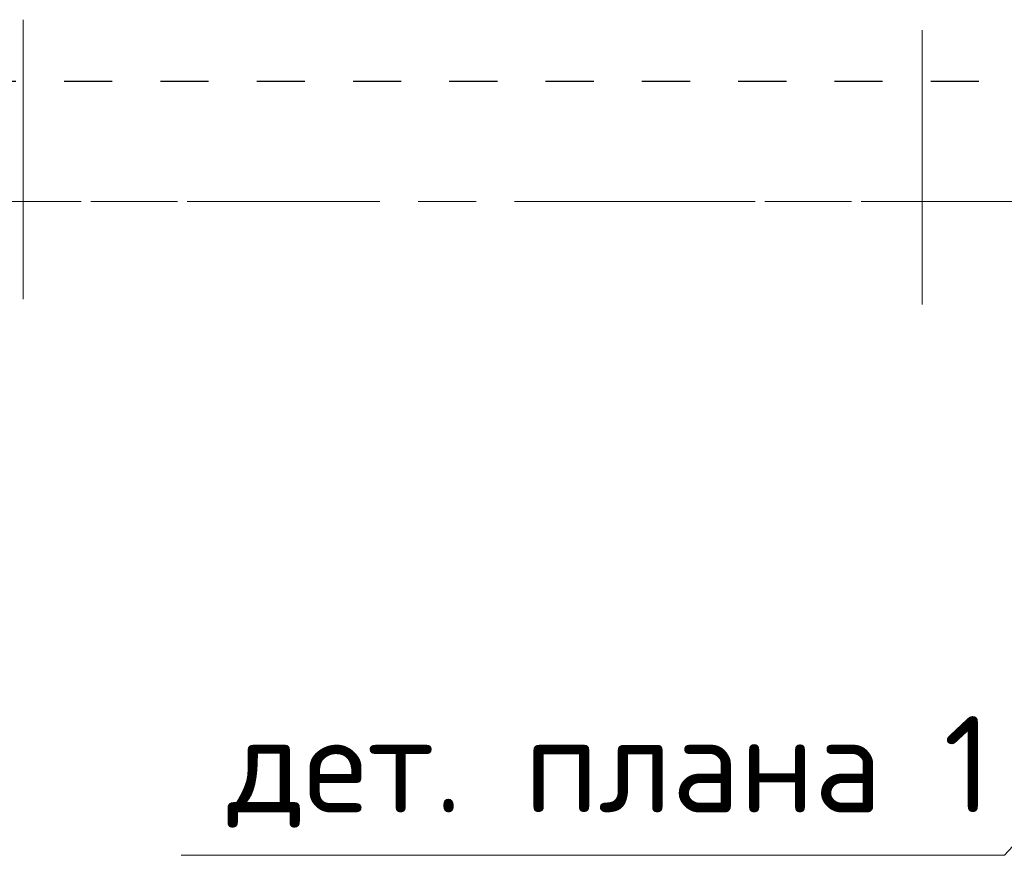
# Model space of a CAD drawing. Header units: metres. Extents: x -38 to 93, y -15 to 21.
# Tile 136 of 256: x 48.82 to 50.87, y 15.04 to 16.78. Entities that reach past the tile are written whole.
import ezdxf

# ---------------------------------------------------------------- set-up
doc = ezdxf.new("R2010")
doc.units = ezdxf.units.M
for name, pattern in [('______11', [0.5, 0.4, -0.05, 0, -0.05]), ('______2', [0.0405, 0.03, -0.0105]), ('______3', [0.5, 0.4, -0.1]), ('______5', [1.1, 0.8, -0.1, 0.1, -0.1])]:
    doc.linetypes.add(name, pattern=pattern)
for name, color, linetype, lineweight in [('XR$1$Осевая линия (1)', 7, '______5', 13), ('XR$4$Балка (1)', 7, '______3', 13), ('XR$4$Текст_ общее_1', 7, 'Continuous', 13)]:
    doc.layers.add(name, color=color, linetype=linetype, lineweight=lineweight)
doc.styles.add('ISOCPEUR', font='txt')

msp = doc.modelspace()

# ---------------------------------------------------------------- linework, layer by layer
at = {"color": 52, "linetype": 'Continuous', "lineweight": 13, "transparency": 33554687}
for p, q in [((48.8293, 16.778), (48.8293, 16.268)), ((48.8293, 16.778), (48.8293, 16.1972)), ((50.6969, 16.7563), (50.6969, 16.3063)), ((50.6969, 16.7563), (50.6969, 16.1863))]:
    msp.add_line(p, q, dxfattribs=at)
at = {"layer": 'XR$1$Осевая линия (1)', "color": 253, "linetype": '______11', "lineweight": 13, "true_color": 0xa0a0a0, "transparency": 33554687}
msp.add_line((-2.63, 16.4), (62.6, 16.4), dxfattribs=at)
at = {"layer": 'XR$4$Балка (1)', "color": 7, "linetype": '______2', "lineweight": 25, "transparency": 33554687}
msp.add_line((48.7146, 16.6502), (51.6, 16.6502), dxfattribs=at)
at = {"layer": 'XR$4$Балка (1)', "color": 7, "linetype": '______2', "lineweight": 18, "transparency": 33554687}
msp.add_line((45.65, 16.4002), (51.6, 16.4002), dxfattribs=at)
at = {"layer": 'XR$4$Текст_ общее_1', "color": 7, "linetype": 'Continuous', "lineweight": 13, "transparency": 33554687}
msp.add_lwpolyline([(51.2046, 15.4057), (50.8674, 15.042), (49.1574, 15.042)], dxfattribs=at)

# ---------------------------------------------------------------- texts
at = {"layer": 'XR$4$Текст_ общее_1', "color": 7, "linetype": 'Continuous', "lineweight": 13, "transparency": 33554687, "insert": (50.0474, 15.2153), "char_height": 0.2, "width": 1.695238, "attachment_point": 5, "style": 'ISOCPEUR'}
msp.add_mtext('\\A1;{\\fISOCPEUR|i0|b0;\\H0.200000;\\W1.000000;\\C7;дет. плана 1}\\P', dxfattribs=at)

doc.saveas('drawing.dxf')
